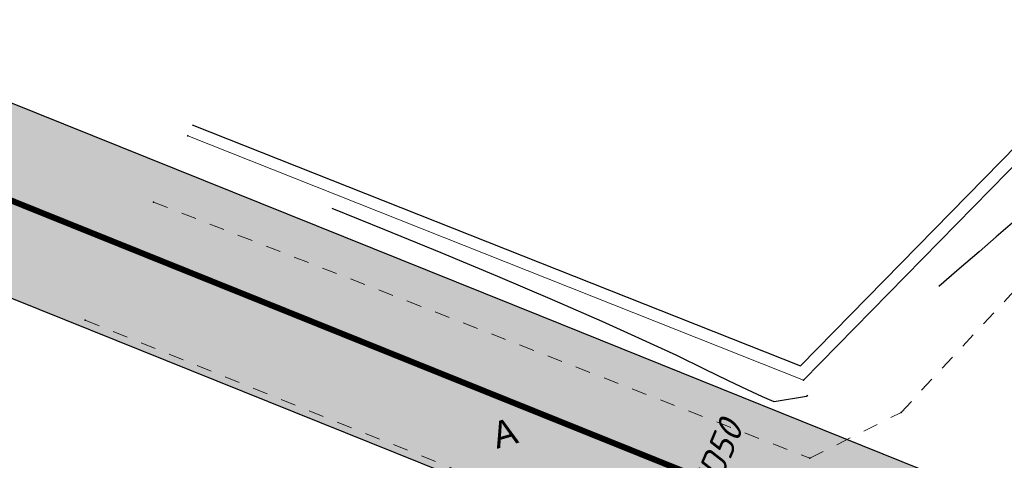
# Model space of a CAD drawing. Extents: x 4085 to 16701, y -65 to 10948.
# Tile 132 of 256: x 14807 to 14840, y 10915 to 10929. Entities that reach past the tile are written whole.
import ezdxf
from ezdxf.xclip import XClip

# ---------------------------------------------------------------- set-up
doc = ezdxf.new("R2010")
doc.units = 0
doc.header["$MEASUREMENT"] = 0
doc.header["$XCLIPFRAME"] = 0
for name, pattern in [('ACAD_ISO03W100', [30, 12, -18]), ('CONTI', [0]), ('STRIHSMALL', [1, 0.5, -0.5]), ('ДОРОГИ_СТРОЯЩ', [9, 8, -1])]:
    doc.linetypes.add(name, pattern=pattern)
doc.layers.get('0').update_dxf_attribs({"color": 250, "linetype": 'CONTI'})
for name, color, linetype in [('(025) Дорога', 7, 'Continuous'), ('(040) Ограда', 7, 'Continuous'), ('GORIZDEFAULT', 32, 'CONTI'), ('PI_TTDEFAULT', 5, 'CONTI'), ('Трассы.Дискретная модель.Подошвы откосов', 7, 'Continuous')]:
    doc.layers.add(name, color=color, linetype=linetype)
doc.layers.add('.', color=7, linetype='Continuous', lineweight=15)
doc.layers.add('0ZG - GOR-INCE', color=5, linetype='Continuous', lineweight=15)
doc.styles.add('BM-431', font='txt')
doc.styles.add('ISOCPEUR_0001', font='isocpeur.TTF', dxfattribs={"height": 0.2})
doc.styles.get("Standard").update_dxf_attribs({"font": 'times.ttf'})
doc.linetypes.add('ОГРАДА_ГЛИН', pattern='A,4,["|",Standard,S=0.8,R=0,X=0,Y=-0.8],0.5,["|",Standard,S=0.8,R=0,X=0,Y=-0.8],3.5', length=8)

# ---------------------------------------------------------------- blocks, each defined once
blk = doc.blocks.new('DWQDWQDWQDW')
at = {"layer": '(040) Ограда', "color": 253, "linetype": 'ОГРАДА_ГЛИН', "ltscale": 0.5, "elevation": 0.082, "flags": 128}
blk.add_lwpolyline([(16557.985, 8980.864), (16577.913, 8972.418), (16589.225, 8983.422)], dxfattribs=at)
at = {"color": 253, "linetype": 'Continuous', "elevation": 0.082}
blk.add_lwpolyline([(16557.829, 8980.496), (16578.001, 8971.946), (16589.511, 8983.143)], dxfattribs=at)
at = {"color": 253, "linetype": 'STRIHSMALL'}
for points, elevation in [([(16556.642, 8978.339), (16578.145, 8969.36), (16581.201, 8970.803), (16588.718, 8978.507), (16591.422, 8981.278)], -0.145), ([(16554.285, 8974.484), (16576.406, 8964.952), (16623.021, 8939.53), (16681.325, 8905.921)], -0.309)]:
    blk.add_lwpolyline(points, dxfattribs=dict(at, elevation=elevation))
at = {"layer": 'GORIZDEFAULT', "color": 253}
for points in [[(16586.711, 8978.358, 0.043), (16586.369, 8978.083, 0.043), (16585.969, 8977.752, 0.043), (16585.526, 8977.389, 0.043), (16585.032, 8976.983, 0.043), (16584.488, 8976.531, 0.043), (16583.91, 8976.051, 0.043), (16583.236, 8975.504, 0.043), (16582.547, 8974.933, 0.043)], [(16578.134, 8971.433, 0.043), (16578.081, 8971.399, 0.043), (16577.013, 8971.256, 0.043), (16576.628, 8971.425, 0.043), (16576.141, 8971.67, 0.043), (16575.522, 8971.985, 0.043), (16574.76, 8972.376, 0.043), (16573.829, 8972.858, 0.043), (16572.706, 8973.404, 0.043), (16571.383, 8974.042, 0.043), (16569.761, 8974.799, 0.043), (16567.972, 8975.605, 0.043), (16566.114, 8976.436, 0.043), (16564.273, 8977.239, 0.043), (16562.549, 8977.991, 0.043)]]:
    blk.add_polyline3d(points, dxfattribs=at)
at = {"layer": 'PI_TTDEFAULT', "color": 253}
for p in [(16557.829, 8980.496, 0.082), (16556.642, 8978.339, -0.145), (16554.285, 8974.484, -0.309), (16578.001, 8971.946, 0.096), (16581.201, 8970.803, -0.163), (16578.145, 8969.36, -0.227)]:
    blk.add_point(p, dxfattribs=at)
at = {"layer": '(025) Дорога', "color": 253, "linetype": 'ДОРОГИ_СТРОЯЩ', "extrusion": (-0.010635, -0.002758, 0.99994), "style": 'BM-431'}
blk.add_text('A', height=0.875, rotation=14.5384, dxfattribs=at).set_placement((16563.741, 8968.58, -494.87))
blk = doc.blocks.new('A$C10aa157c')
at = {"layer": '.', "linetype": 'Continuous', "lineweight": 30}
h = blk.add_hatch(color=250, dxfattribs=at)
h.dxf.hatch_style = 1
h.set_gradient(color1=(51, 51, 51), color2=(51, 51, 51), one_color=1, tint=0.2)
h.paths.add_polyline_path([(126.356, 68.21), (126.356, 60.145), (119.19, 53.78), (110.365, 45.941), (106.848, 42.816), (94.268, 34.092), (81.491, 25.841), (68.153, 18.719), (54.417, 12.7), (39.595, 7.246), (31.139, 4.844), (16.358, -0.828), (-9.856, -9.365), (-35.188, -13.554), (-54.191, -14.596), (-95.533, -13.005), (-121.579, -11.449), (-152.617, -8.833), (-167.191, -6.334), (-181.467, -2.659), (-195.386, 1.846), (-209.283, 7.147), (-222.859, 13.144), (-235.991, 20.14), (-249.215, 27.017), (-262.53, 33.888), (-275.09, 41.172), (-288.134, 48.807), (-301.122, 56.354), (-314.046, 63.275), (-326.75, 69.021), (-341.293, 74.876), (-369.094, 86.069), (-366.853, 91.634), (-339.053, 80.442), (-324.392, 74.54), (-311.391, 68.659), (-298.198, 61.594), (-285.112, 53.99), (-272.069, 46.357), (-259.647, 39.152), (-246.455, 32.344), (-233.197, 25.449), (-220.232, 18.543), (-207, 12.698), (-193.392, 7.507), (-179.793, 3.106), (-165.934, -0.462), (-151.857, -2.875), (-121.148, -5.464), (-95.239, -7.012), (-54.24, -8.59), (-35.844, -7.581), (-11.282, -3.52), (14.353, 4.83), (29.241, 10.542), (37.737, 12.955), (52.175, 18.269), (65.532, 24.121), (78.446, 31.016), (90.93, 39.078), (103.132, 47.541), (106.381, 50.427), (115.206, 58.266), (120.356, 62.841), (120.356, 68.21)])
at = {"linetype": 'Continuous', "elevation": -1.621}
blk.add_lwpolyline([(-262.53, 33.888), (-275.09, 41.172), (-288.134, 48.807), (-301.122, 56.354), (-314.046, 63.275), (-326.75, 69.021), (-341.293, 74.876), (-369.094, 86.069), (-366.853, 91.634), (-339.053, 80.442), (-324.392, 74.54), (-311.391, 68.659), (-298.198, 61.594), (-285.112, 53.99), (-272.069, 46.357), (-259.647, 39.152)], dxfattribs=at)
at = {"color": 7, "linetype": 'ACAD_ISO03W100', "ltscale": 0.2, "true_color": 0xffffff, "const_width": 0.2, "elevation": -1.621}
blk.add_lwpolyline([(-367.973, 88.851), (-340.173, 77.659), (-325.571, 71.78), (-312.719, 65.967), (-299.66, 58.974), (-286.623, 51.399), (-273.58, 43.765), (-261.089, 36.52), (-247.835, 29.681), (-234.594, 22.795), (-221.546, 15.843), (-208.142, 9.923), (-194.389, 4.676), (-180.63, 0.224), (-166.563, -3.398), (-152.237, -5.854), (-121.363, -8.457), (-95.386, -10.009), (-54.216, -11.593)], dxfattribs=at)
at = {"layer": '0ZG - GOR-INCE', "linetype": 'Continuous', "rotation": 1.343740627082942}
blk.add_blockref('DWQDWQDWQDW', (-16693.372, -9279.936, -1.22), dxfattribs=at)
blk = doc.blocks.new('7м')
at = {"layer": '.', "lineweight": 30}
h = blk.add_hatch(dxfattribs=at)
h.set_pattern_fill('NET', color=2)
edge = h.paths.add_edge_path()
edge.add_ellipse((1588.852, -6995.365), major_axis=(-1.399, -0.188), ratio=0.533589, start_angle=-34.94984, end_angle=-6.81579, ccw=False)
edge.add_arc((1586.181, -6993.302), 2.314, 280.14952, 309.31624, ccw=False)
edge.add_line((1586.589, -6995.579), (1587.45, -6995.464))
h = blk.add_hatch(dxfattribs=at)
h.set_pattern_fill('NET', color=2)
edge = h.paths.add_edge_path()
edge.add_ellipse((1588.852, -6995.365), major_axis=(-1.399, -0.188), ratio=0.533589, start_angle=-34.94984, end_angle=180, ccw=False)
edge.add_arc((1586.181, -6993.302), 2.314, -50.68376, -49.33296)
edge.add_ellipse((1588.852, -6995.365), major_axis=(-1.399, -0.188), ratio=0.533589, start_angle=-180, end_angle=-34.94984, ccw=False)
edge = h.paths.add_edge_path(flags=16)
edge.add_ellipse((1588.943, -6995.353), major_axis=(-1.146, -0.154), ratio=0.347251, start_angle=0, end_angle=360)
h.paths.add_polyline_path([(1588.509, -6995.665, 1), (1588.442, -6995.167, 1)], flags=0)
h.paths.add_polyline_path([(1588.493, -6995.544, 1), (1588.458, -6995.288, 1)], flags=0)
h.paths.add_polyline_path([(1589.079, -6995.6, 1), (1589.012, -6995.102, 1)], flags=0)
h.paths.add_polyline_path([(1589.064, -6995.488, 1), (1589.027, -6995.214, 1)], flags=0)
h.paths.add_polyline_path([(1589.658, -6995.522, 1), (1589.591, -6995.024, 1)], flags=0)
h.paths.add_polyline_path([(1589.644, -6995.412, 1), (1589.606, -6995.134, 1)], flags=0)
h = blk.add_hatch(dxfattribs=at)
h.set_pattern_fill('NET', color=2)
edge = h.paths.add_edge_path()
edge.add_ellipse((1588.852, -6995.365), major_axis=(-1.399, -0.188), ratio=0.533589, start_angle=5.80724, end_angle=37.64224, ccw=False)
edge.add_line((1587.47, -6995.628), (1586.411, -6995.77))
edge.add_arc((1586.72, -6998.57), 2.817, 67.35169, 96.2951, ccw=False)
h = blk.add_hatch(color=2, dxfattribs=at)
h.dxf.hatch_style = 1
h.paths.add_polyline_path([(1588.605, -6995.416, 1), (1588.346, -6995.416, 1)])
h.paths.add_polyline_path([(1588.907, -6995.351, 1), (1589.184, -6995.351, 1)])
h.paths.add_polyline_path([(1589.765, -6995.273, 1), (1589.485, -6995.273, 1)])
at = {"lineweight": 30}
for points in [[(1587.612, -6995.448), (1584.849, -6995.824)], [(1587.646, -6995.611), (1584.869, -6995.97)], [(1585.637, -6996.038), (1584.897, -6995.647)], [(1585.518, -6995.507), (1585.017, -6996.178)], [(1587.45, -6995.464), (1586.389, -6995.606)], [(1587.47, -6995.628), (1586.411, -6995.77)]]:
    blk.add_lwpolyline(points, dxfattribs=at)
for points in [[(1586.389, -6995.606, 0.15015), (1587.647, -6995.092)], [(1586.411, -6995.77, -0.126965), (1587.805, -6995.971)]]:
    blk.add_lwpolyline(points, format="xyb", dxfattribs=at)
blk.add_lwpolyline([(1585.181, -6995.762), (1585.33, -6995.742), (1585.354, -6995.923), (1585.205, -6995.943)], close=True)
for centre, radius in [((1585.267, -6995.842), 0.418), ((1588.476, -6995.416), 0.129), ((1589.045, -6995.351), 0.139), ((1589.625, -6995.273), 0.14)]:
    blk.add_circle(centre, radius, dxfattribs=at)
at = {"color": 3, "lineweight": 30}
for centre in [(1588.476, -6995.416), (1589.045, -6995.351), (1589.625, -6995.273)]:
    blk.add_circle(centre, 0.251, dxfattribs=at)
at = {"color": 5, "lineweight": 30}
for centre, major_axis, ratio in [((1588.852, -6995.365), (-1.399, -0.188), 0.533589), ((1588.943, -6995.353), (-1.146, -0.154), 0.347251)]:
    blk.add_ellipse(centre, major_axis=major_axis, ratio=ratio, start_param=-3.141592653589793, end_param=3.141592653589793, dxfattribs=at)
blk = doc.blocks.new('*U1787')
at = {"layer": 'Трассы.Дискретная модель.Подошвы откосов', "color": 0, "linetype": 'Continuous', "xscale": -0.3965507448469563, "yscale": 0.3965507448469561, "zscale": 0.3965507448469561, "rotation": 94.29743375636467}
blk.add_blockref('7м', (-2813.492, 418.996), dxfattribs=at)
at = {"linetype": 'Continuous', "insert": (0.562, 6.557, 4.822), "char_height": 0.85884, "attachment_point": 9, "rotation": 90.2548, "style": 'ISOCPEUR_0001'}
blk.add_mtext_dynamic_manual_height_columns('\\pi-1.71768,l1.71768,t1.71768,6.87071;{\\fISOCPEUR|b0|i1|c204|p34;\\C6;№^I1хLED50}', width=10.47414, gutter_width=1.051, heights=[0], dxfattribs=at)
blk = doc.blocks.new('*U1788')
at = {"color": 0, "linetype": 'ByBlock', "lineweight": -2, "transparency": 16777216, "rotation": 336.8118342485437}
blk.add_blockref('*U1787', (14819.288, 10716.157, -36.59), dxfattribs=at)

msp = doc.modelspace()

# ---------------------------------------------------------------- block references
at = {"linetype": 'Continuous'}
ref = msp.add_blockref('A$C10aa157c', (15163.262, 10839.004, 0.177), dxfattribs=at)
XClip(ref).set_block_clipping_path([(-373.794434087, 108.5221690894), (-301.8282399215, 93.3350241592), (-251.5703695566, 64.2554686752), (-207.654540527, 33.6758720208), (-104.2532370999, 13.9690799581), (9.4882953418, 20.6982215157), (110.1840137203, 64.198227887), (135.5661904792, 19.4677583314), (74.741036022, -7.2786312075), (26.9902694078, -25.761868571), (-4.0754597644, -35.3463755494), (-88.6139293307, -37.2294086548), (-152.8418739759, -36.1397910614), (-192.3131233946, -27.415677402), (-222.2923186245, -17.3547389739), (-278.1502265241, 12.6686452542), (-296.1702662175, 12.3849432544), (-338.797385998, -11.849717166), (-373.794434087, 37.8738306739)])

# ---------------------------------------------------------------- next in the draw order: block references
at = {"color": 1, "lineweight": 40}
msp.add_blockref('*U1788', (8.58, 193.786, 45.943), dxfattribs=at)

doc.saveas('drawing.dxf')
